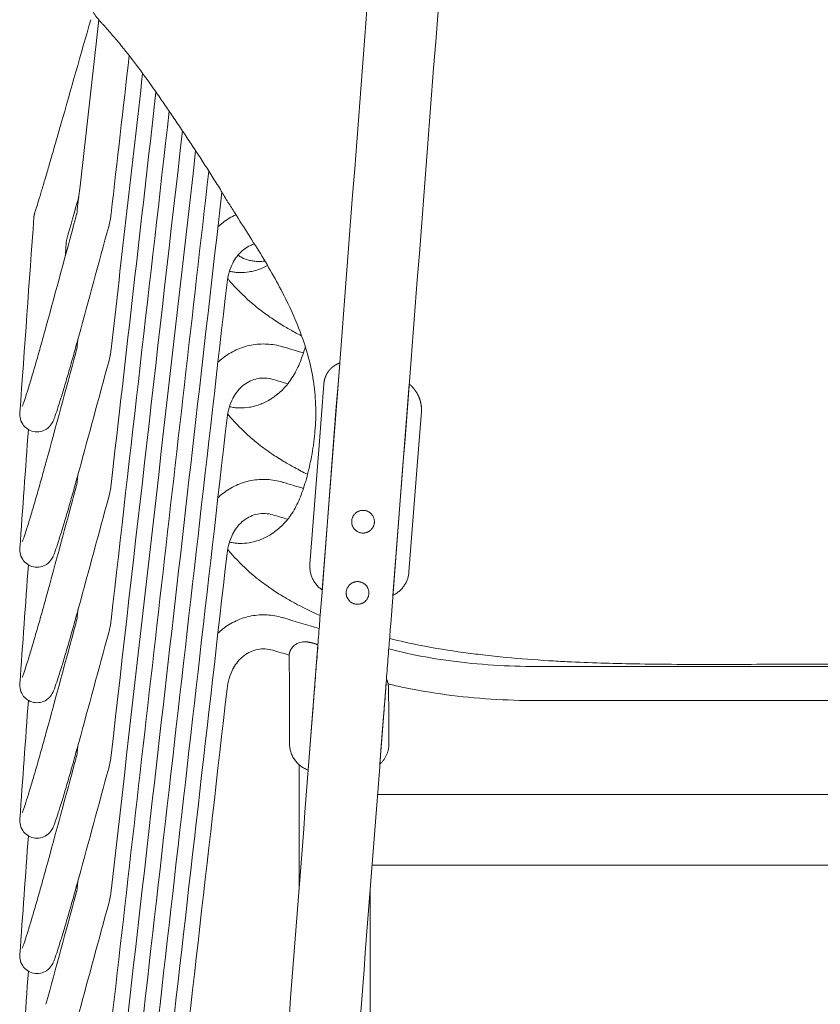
# Model space of a CAD drawing. Header units: centimetres. Extents: x -28 to 145, y -313 to 96.
# Tile 55 of 64: x -28 to 1, y 0 to 35. Entities that reach past the tile are written whole.
import ezdxf

# ---------------------------------------------------------------- set-up
doc = ezdxf.new("R2010")
doc.units = ezdxf.units.CM
doc.layers.add('Main lines', color=7, linetype='Continuous', lineweight=13, true_color=0x000000)
doc.layers.add('Predefinito', color=7, linetype='Continuous', true_color=0x000000)

# ---------------------------------------------------------------- blocks, each defined once
blk = doc.blocks.new('CB-298_Petal_Stacked_2D_Back')
at = {"layer": 'Main lines'}
for p, q in [((-16.994, 48.712), (-16.376, 56.706)), ((-16.508, 56.648), (-16.512, 56.645)), ((-16.935, 55.961), (-17.103, 53.798)), ((-13.926, 55.967), (-14.501, 48.52)), ((-13.613, 53.528), (-13.499, 54.998)), ((-17.103, 53.798), (-17.426, 49.614)), ((-13.936, 49.345), (-13.613, 53.528)), ((-17.143, 46.781), (-17.484, 42.357)), ((-14.729, 45.566), (-14.961, 42.565))]:
    blk.add_line(p, q, dxfattribs=at)
for points in [[(-18.142, 43.292), (-18.142, 45.295), (-18.161, 46.357), (-18.161, 46.357)], [(-14.642, 43.297), (-14.642, 44.244), (-14.642, 44.253), (-14.661, 45.306), (-14.661, 45.315)], [(15.043, 41.506), (11.814, 41.506), (0, 41.506), (-11.814, 41.506), (-15.043, 41.506)], [(15.236, 39.006), (11.814, 39.006), (0, 39.006), (-11.814, 39.006), (-15.236, 39.006)]]:
    blk.add_lwpolyline(points, dxfattribs=at)
for points in [[(-14.768, 77.543), (-15.536, 67.597), (-16.304, 57.651), (-17.071, 47.705)], [(-14.579, 47.513), (-13.811, 57.459), (-13.043, 67.404), (-12.275, 77.35)], [(-26.195, 65.129), (-25.846, 66.355), (-25.496, 67.581), (-25.146, 68.808)], [(-25.62, 62.104), (-25.365, 64.335), (-25.111, 66.567), (-24.856, 68.799)], [(-23.791, 67.542), (-24.004, 65.684), (-24.216, 63.826), (-24.428, 61.967)], [(-23.318, 66.915), (-23.688, 63.675), (-24.058, 60.435), (-24.428, 57.195)], [(-22.849, 66.257), (-23.375, 61.645), (-23.901, 57.033), (-24.428, 52.422)], [(-22.381, 65.58), (-23.063, 59.603), (-23.746, 53.626), (-24.428, 47.649)], [(-21.915, 64.89), (-22.753, 57.552), (-23.59, 50.214), (-24.428, 42.876)], [(-21.45, 64.189), (-22.443, 55.494), (-23.435, 46.798), (-24.428, 38.103)], [(-21.087, 63.629), (-21.086, 63.627), (-21.085, 63.624), (-21.085, 63.621)], [(-20.987, 63.474), (-22.134, 53.426), (-23.281, 43.378), (-24.428, 33.331)], [(-26.004, 61.027), (-25.859, 61.536), (-25.714, 62.044), (-25.569, 62.553)], [(-20.527, 62.732), (-21.827, 51.341), (-23.127, 39.949), (-24.428, 28.558)], [(-27.643, 54.952), (-27.478, 57.253), (-27.313, 59.553), (-27.148, 61.853)], [(-26.724, 57.971), (-26.373, 59.26), (-26.022, 60.549), (-25.671, 61.839)], [(-25.671, 61.839), (-25.647, 61.926), (-25.63, 62.014), (-25.62, 62.104)], [(-24.428, 61.967), (-24.445, 61.818), (-24.473, 61.669), (-24.513, 61.524)], [(-24.513, 61.524), (-24.864, 60.234), (-25.215, 58.945), (-25.566, 57.655)], [(-26.004, 61.027), (-26.017, 60.841), (-26.031, 60.655), (-26.044, 60.469)], [(-20.346, 59.545), (-21.706, 47.625), (-23.067, 35.705), (-24.428, 23.785)], [(-25.671, 57.066), (-25.647, 57.153), (-25.63, 57.241), (-25.62, 57.331)], [(-25.62, 57.331), (-25.612, 57.404), (-25.603, 57.478), (-25.595, 57.551)], [(-18.39, 57.281), (-18.144, 57.208), (-17.899, 57.135), (-17.653, 57.061)], [(-26.724, 53.198), (-26.373, 54.487), (-26.022, 55.777), (-25.671, 57.066)], [(-24.428, 57.195), (-24.445, 57.045), (-24.473, 56.896), (-24.513, 56.751)], [(-24.513, 56.751), (-24.864, 55.461), (-25.215, 54.172), (-25.566, 52.883)], [(-18.205, 55.974), (-18.38, 56.026), (-18.554, 56.078), (-18.729, 56.13)], [(-20.346, 54.772), (-21.706, 42.852), (-23.067, 30.932), (-24.428, 19.012)], [(-27.643, 50.179), (-27.543, 51.574), (-27.443, 52.968), (-27.343, 54.363)], [(-25.62, 52.558), (-25.612, 52.631), (-25.603, 52.705), (-25.595, 52.778)], [(-25.671, 52.293), (-25.647, 52.38), (-25.63, 52.469), (-25.62, 52.558)], [(-24.428, 52.422), (-24.445, 52.272), (-24.473, 52.124), (-24.513, 51.978)], [(-18.39, 52.508), (-18.144, 52.435), (-17.899, 52.362), (-17.653, 52.289)], [(-26.724, 48.425), (-26.373, 49.714), (-26.022, 51.004), (-25.671, 52.293)], [(-24.513, 51.978), (-24.864, 50.689), (-25.215, 49.399), (-25.566, 48.11)], [(-18.205, 51.201), (-18.38, 51.253), (-18.554, 51.305), (-18.729, 51.357)], [(-20.346, 49.999), (-21.706, 38.079), (-23.067, 26.159), (-24.428, 14.239)], [(-27.643, 45.407), (-27.543, 46.801), (-27.443, 48.195), (-27.343, 49.59)], [(-25.62, 47.785), (-25.612, 47.859), (-25.603, 47.932), (-25.595, 48.005)], [(-25.671, 47.52), (-25.647, 47.607), (-25.63, 47.696), (-25.62, 47.785)], [(-24.428, 47.649), (-24.445, 47.499), (-24.473, 47.351), (-24.513, 47.205)], [(-18.39, 47.735), (-17.96, 47.607), (-17.529, 47.479), (-17.099, 47.351)], [(-26.724, 43.652), (-26.373, 44.942), (-26.022, 46.231), (-25.671, 47.52)], [(-24.513, 47.205), (-24.864, 45.916), (-25.215, 44.626), (-25.566, 43.337)], [(-18.158, 46.414), (-18.348, 46.471), (-18.538, 46.527), (-18.729, 46.584)], [(-17.193, 46.127), (-17.193, 46.127), (-17.193, 46.127), (-17.193, 46.127)], [(-9.445, 46.012), (-6.296, 46.012), (-3.148, 46.012), (0, 46.012)], [(9.445, 46.012), (6.297, 46.012), (3.148, 46.012), (0, 46.012)], [(-20.346, 45.226), (-21.706, 33.306), (-23.067, 21.386), (-24.428, 9.467)], [(-27.643, 40.634), (-27.543, 42.028), (-27.443, 43.423), (-27.343, 44.817)], [(0, 44.812), (-3.148, 44.812), (-6.296, 44.812), (-9.445, 44.812)], [(0, 44.812), (3.148, 44.812), (6.297, 44.812), (9.445, 44.812)], [(-17.323, 44.453), (-18.303, 31.751), (-19.284, 19.049), (-20.265, 6.348)], [(-17.772, 6.155), (-16.791, 18.857), (-15.811, 31.558), (-14.83, 44.26)], [(-25.62, 43.012), (-25.612, 43.086), (-25.603, 43.159), (-25.595, 43.232)], [(-26.724, 38.879), (-26.373, 40.169), (-26.022, 41.458), (-25.671, 42.748)], [(-25.671, 42.748), (-25.647, 42.834), (-25.63, 42.923), (-25.62, 43.012)], [(-24.428, 42.876), (-24.445, 42.726), (-24.473, 42.578), (-24.513, 42.432)], [(-24.513, 42.432), (-24.864, 41.143), (-25.215, 39.853), (-25.566, 38.564)], [(-17.805, 42.548), (-17.805, 41.099), (-17.805, 39.651), (-17.805, 38.202)], [(-27.643, 35.861), (-27.543, 37.255), (-27.443, 38.65), (-27.343, 40.045)], [(-25.671, 37.975), (-25.647, 38.062), (-25.63, 38.15), (-25.62, 38.239)], [(-25.62, 38.239), (-25.612, 38.313), (-25.603, 38.386), (-25.595, 38.46)], [(-26.724, 34.107), (-26.373, 35.396), (-26.022, 36.685), (-25.671, 37.975)], [(-24.428, 38.103), (-24.445, 37.954), (-24.473, 37.805), (-24.513, 37.66)], [(-15.305, 2.5), (-15.305, 14.369), (-15.305, 26.237), (-15.305, 38.106)], [(-24.513, 37.66), (-24.864, 36.37), (-25.215, 35.081), (-25.566, 33.791)], [(-27.643, 31.088), (-27.543, 32.483), (-27.443, 33.877), (-27.343, 35.271)]]:
    blk.add_open_spline(points, degree=3, dxfattribs=at)
for points, knots in [([(-22.948, 66.398), (-23.137, 66.669), (-23.332, 66.937), (-23.727, 67.463), (-23.929, 67.722), (-24.191, 68.038), (-24.244, 68.1), (-24.349, 68.225), (-24.402, 68.287), (-24.507, 68.41), (-24.56, 68.471), (-24.641, 68.562), (-24.669, 68.592), (-24.724, 68.653), (-24.752, 68.682), (-24.835, 68.772), (-24.889, 68.832), (-24.962, 68.923), (-24.985, 68.954), (-25.017, 69.002), (-25.027, 69.017), (-25.046, 69.049), (-25.055, 69.066), (-25.08, 69.113), (-25.094, 69.145), (-25.115, 69.207), (-25.122, 69.238), (-25.13, 69.297), (-25.131, 69.325), (-25.126, 69.38), (-25.12, 69.406), (-25.103, 69.456), (-25.092, 69.479), (-25.075, 69.505), (-25.072, 69.509), (-25.07, 69.513)], [-81.503771, -81.503771, -81.503771, -81.503771, -71.3158, -71.3158, -61.127828, -61.127828, -58.580835, -58.580835, -56.033843, -56.033843, -53.48685, -53.48685, -52.213353, -52.213353, -50.939857, -50.939857, -48.392864, -48.392864, -47.119368, -47.119368, -46.482619, -46.482619, -45.845871, -45.845871, -44.572375, -44.572375, -43.298878, -43.298878, -42.025382, -42.025382, -40.751885, -40.751885, -39.478389, -39.478389, -39.221961, -39.221961, -39.221961, -39.221961]), ([(-20.546, 62.764), (-20.639, 62.919), (-20.734, 63.073), (-20.927, 63.38), (-21.025, 63.533), (-21.222, 63.839), (-21.321, 63.991), (-21.52, 64.295), (-21.62, 64.447), (-21.821, 64.75), (-21.922, 64.901), (-22.124, 65.202), (-22.226, 65.353), (-22.38, 65.578), (-22.431, 65.653), (-22.534, 65.802), (-22.585, 65.877), (-22.74, 66.101), (-22.843, 66.25), (-22.948, 66.398)], [-44.040833, -44.040833, -44.040833, -44.040833, -38.535729, -38.535729, -33.030625, -33.030625, -27.525521, -27.525521, -22.020417, -22.020417, -16.515312, -16.515312, -11.010208, -11.010208, -8.257656, -8.257656, -5.505104, -5.505104, 0, 0, 0, 0]), ([(-27.114, 62.011), (-27.111, 62.02), (-27.098, 62.06), (-27.079, 62.118), (-27.06, 62.178), (-27.036, 62.258), (-27.006, 62.354), (-26.977, 62.45), (-26.943, 62.563), (-26.905, 62.691), (-26.868, 62.815), (-26.827, 62.953), (-26.783, 63.101), (-26.74, 63.249), (-26.693, 63.406), (-26.645, 63.57), (-26.596, 63.738), (-26.545, 63.913), (-26.494, 64.09), (-26.443, 64.266), (-26.391, 64.445), (-26.34, 64.622), (-26.291, 64.795), (-26.242, 64.965), (-26.195, 65.129)], [0, 0, 0, 0, 0.550501, 0.550501, 0.550501, 1.105564, 1.105564, 1.105564, 1.661507, 1.661507, 1.661507, 2.204323, 2.204323, 2.204323, 2.747306, 2.747306, 2.747306, 3.30389, 3.30389, 3.30389, 3.860508, 3.860508, 3.860508, 4.403625, 4.403625, 4.403625, 4.403625]), ([(-18.776, 50.684), (-18.736, 50.71), (-18.696, 50.738), (-18.594, 50.813), (-18.533, 50.863), (-18.413, 50.971), (-18.353, 51.03), (-18.267, 51.125), (-18.239, 51.158), (-18.185, 51.226), (-18.158, 51.261), (-18.029, 51.443), (-17.936, 51.605), (-17.768, 51.964), (-17.693, 52.161), (-17.556, 52.589), (-17.496, 52.815), (-17.389, 53.29), (-17.342, 53.54), (-17.295, 53.867), (-17.286, 53.933), (-17.27, 54.067), (-17.263, 54.135), (-17.243, 54.339), (-17.233, 54.477), (-17.214, 54.894), (-17.215, 55.177), (-17.245, 55.607), (-17.259, 55.752), (-17.287, 55.97), (-17.298, 56.043), (-17.321, 56.19), (-17.334, 56.263), (-17.404, 56.63), (-17.477, 56.919), (-17.651, 57.49), (-17.753, 57.772), (-17.977, 58.33), (-18.101, 58.605), (-18.366, 59.15), (-18.507, 59.418), (-18.948, 60.211), (-19.266, 60.725), (-19.749, 61.49), (-19.911, 61.744), (-20.152, 62.125), (-20.232, 62.252), (-20.391, 62.507), (-20.469, 62.635), (-20.546, 62.764)], [-153.123152, -153.123152, -153.123152, -153.123152, -150.144026, -150.144026, -145.594207, -145.594207, -141.044388, -141.044388, -138.769479, -138.769479, -136.494569, -136.494569, -127.394931, -127.394931, -118.295293, -118.295293, -109.195655, -109.195655, -100.096017, -100.096017, -97.821108, -97.821108, -95.546198, -95.546198, -90.996379, -90.996379, -81.896741, -81.896741, -77.346923, -77.346923, -75.072013, -75.072013, -72.797104, -72.797104, -63.697466, -63.697466, -54.597828, -54.597828, -45.49819, -45.49819, -36.398552, -36.398552, -18.199276, -18.199276, -9.099638, -9.099638, -4.549819, -4.549819, 0, 0, 0, 0]), ([(-20.667, 61.505), (-20.611, 61.557), (-20.554, 61.606), (-20.495, 61.652), (-20.351, 61.765), (-20.196, 61.86), (-20.032, 61.936)], [2.1850161, 2.1850161, 2.1850161, 2.1850161, 2.4359364, 2.4359364, 2.4359364, 3.0428645, 3.0428645, 3.0428645, 3.0428645]), ([(-19.38, 60.904), (-19.429, 60.89), (-19.476, 60.871), (-19.523, 60.85), (-19.603, 60.813), (-19.681, 60.765), (-19.755, 60.708), (-19.829, 60.65), (-19.899, 60.581), (-19.963, 60.503), (-20.018, 60.436), (-20.068, 60.363), (-20.114, 60.282), (-20.119, 60.274), (-20.123, 60.265), (-20.133, 60.248), (-20.137, 60.24), (-20.141, 60.232), (-20.194, 60.131), (-20.238, 60.022), (-20.273, 59.905), (-20.307, 59.791), (-20.331, 59.669), (-20.346, 59.545)], [0.944878, 0.944878, 0.944878, 0.944878, 1.167976, 1.167976, 1.167976, 1.552996, 1.552996, 1.552996, 1.939638, 1.939638, 1.939638, 2.267991, 2.267991, 2.267991, 2.303049, 2.303049, 2.336159, 2.336159, 2.336159, 2.735604, 2.735604, 2.735604, 3.129442, 3.129442, 3.129442, 3.129442]), ([(-19.956, 60.512), (-19.953, 60.51), (-19.951, 60.509), (-19.911, 60.478), (-19.871, 60.452), (-19.744, 60.383), (-19.651, 60.349), (-19.503, 60.314), (-19.452, 60.305), (-19.349, 60.292), (-19.296, 60.288), (-19.167, 60.286), (-19.09, 60.29), (-19.011, 60.3)], [-200.331084, -200.331084, -200.331084, -200.331084, -200.066632, -200.066632, -195.620707, -195.620707, -186.728857, -186.728857, -182.282932, -182.282932, -177.837007, -177.837007, -171.601545, -171.601545, -171.601545, -171.601545]), ([(-20.26, 59.945), (-20.243, 59.94), (-20.226, 59.936), (-20.16, 59.922), (-20.109, 59.913), (-20.006, 59.901), (-19.953, 59.897), (-19.791, 59.893), (-19.678, 59.901), (-19.503, 59.93), (-19.444, 59.943), (-19.325, 59.974), (-19.265, 59.993), (-19.11, 60.05), (-19.014, 60.092), (-18.919, 60.144)], [-192.71716, -192.71716, -192.71716, -192.71716, -191.092397, -191.092397, -186.542578, -186.542578, -181.992759, -181.992759, -172.893121, -172.893121, -168.343302, -168.343302, -163.793483, -163.793483, -156.657077, -156.657077, -156.657077, -156.657077]), ([(-17.717, 57.663), (-17.801, 57.706), (-17.885, 57.75), (-17.969, 57.796), (-18.098, 57.866), (-18.222, 57.937), (-18.346, 58.012), (-18.493, 58.101), (-18.632, 58.19), (-18.932, 58.393), (-19.076, 58.498), (-19.233, 58.622), (-19.261, 58.644), (-19.292, 58.669), (-19.365, 58.728), (-19.402, 58.759), (-19.439, 58.791), (-19.701, 59.014), (-19.937, 59.247), (-20.164, 59.499), (-20.191, 59.53), (-20.222, 59.564), (-20.255, 59.602), (-20.278, 59.63), (-20.302, 59.657), (-20.325, 59.684)], [18.737792, 18.737792, 18.737792, 18.737792, 19.063621, 19.063621, 19.063621, 19.56977, 19.56977, 19.56977, 20.173599, 20.173599, 20.858918, 20.858918, 20.858918, 21.006557, 21.006557, 21.168437, 21.168437, 21.168437, 22.348137, 22.348137, 22.348137, 22.510699, 22.510699, 22.510699, 22.642234, 22.642234, 22.642234, 22.642234]), ([(-27.557, 55.179), (-27.553, 55.189), (-27.547, 55.204), (-27.54, 55.222), (-27.521, 55.274), (-27.492, 55.359), (-27.458, 55.461), (-27.425, 55.562), (-27.386, 55.683), (-27.344, 55.821), (-27.301, 55.958), (-27.255, 56.112), (-27.205, 56.278), (-27.155, 56.448), (-27.101, 56.631), (-27.047, 56.821), (-26.992, 57.01), (-26.936, 57.206), (-26.881, 57.403), (-26.828, 57.593), (-26.775, 57.784), (-26.724, 57.971)], [2.176754, 2.176754, 2.176754, 2.176754, 2.401503, 2.401503, 2.401503, 3.010612, 3.010612, 3.010612, 3.604042, 3.604042, 3.604042, 4.1987, 4.1987, 4.1987, 4.81218, 4.81218, 4.81218, 5.425946, 5.425946, 5.425946, 6.021556, 6.021556, 6.021556, 6.021556]), ([(-25.566, 57.655), (-25.618, 57.466), (-25.672, 57.272), (-25.726, 57.079), (-25.782, 56.88), (-25.838, 56.681), (-25.893, 56.488), (-25.949, 56.296), (-26.003, 56.11), (-26.055, 55.936), (-26.106, 55.766), (-26.153, 55.608), (-26.198, 55.466), (-26.242, 55.323), (-26.282, 55.196), (-26.318, 55.086), (-26.356, 54.971), (-26.387, 54.881), (-26.416, 54.803), (-26.431, 54.762), (-26.443, 54.733), (-26.473, 54.662), (-26.492, 54.619), (-26.529, 54.562), (-26.566, 54.504), (-26.624, 54.436), (-26.708, 54.381), (-26.771, 54.339), (-26.842, 54.309), (-26.998, 54.277), (-27.081, 54.277), (-27.162, 54.294), (-27.32, 54.326), (-27.457, 54.421), (-27.544, 54.553)], [0, 0, 0, 0, 0.604213, 0.604213, 0.604213, 1.226874, 1.226874, 1.226874, 1.849845, 1.849845, 1.849845, 2.45502, 2.45502, 2.45502, 3.061519, 3.061519, 3.061519, 3.689776, 3.689776, 3.689776, 4.035483, 4.035483, 4.351926, 4.351926, 4.351926, 4.661214, 4.661214, 4.661214, 4.895775, 4.895775, 5.146082, 5.146082, 5.146082, 5.637819, 5.637819, 5.637819, 5.637819]), ([(-20.667, 56.732), (-20.611, 56.784), (-20.554, 56.833), (-20.495, 56.88), (-20.349, 56.994), (-20.192, 57.09), (-20.026, 57.167), (-19.856, 57.245), (-19.677, 57.303), (-19.494, 57.338), (-19.31, 57.372), (-19.123, 57.385), (-18.936, 57.375), (-18.752, 57.365), (-18.57, 57.333), (-18.391, 57.281)], [2.184908, 2.184908, 2.184908, 2.184908, 2.435936, 2.435936, 2.435936, 3.051229, 3.051229, 3.051229, 3.681547, 3.681547, 3.681547, 4.31136, 4.31136, 4.31136, 4.927112, 4.927112, 4.927112, 4.927112]), ([(-18.776, 55.457), (-18.736, 55.483), (-18.696, 55.511), (-18.594, 55.586), (-18.533, 55.636), (-18.413, 55.744), (-18.353, 55.803), (-18.267, 55.898), (-18.239, 55.931), (-18.185, 55.999), (-18.158, 56.034), (-18.029, 56.215), (-17.936, 56.378), (-17.768, 56.737), (-17.693, 56.934), (-17.612, 57.19), (-17.599, 57.232), (-17.586, 57.274)], [-153.123152, -153.123152, -153.123152, -153.123152, -150.144026, -150.144026, -145.594207, -145.594207, -141.044388, -141.044388, -138.769479, -138.769479, -136.494569, -136.494569, -127.394931, -127.394931, -118.295293, -118.295293, -116.524178, -116.524178, -116.524178, -116.524178]), ([(-18.729, 56.13), (-18.82, 56.156), (-18.911, 56.172), (-19.001, 56.176), (-19.092, 56.181), (-19.182, 56.175), (-19.269, 56.159), (-19.356, 56.142), (-19.441, 56.115), (-19.523, 56.077), (-19.603, 56.04), (-19.681, 55.993), (-19.755, 55.935), (-19.829, 55.877), (-19.899, 55.809), (-19.963, 55.73), (-20.018, 55.663), (-20.068, 55.59), (-20.114, 55.51), (-20.119, 55.501), (-20.123, 55.492), (-20.133, 55.475), (-20.137, 55.467), (-20.141, 55.459), (-20.194, 55.358), (-20.238, 55.249), (-20.273, 55.132), (-20.307, 55.018), (-20.331, 54.897), (-20.346, 54.772)], [0, 0, 0, 0, 0.383722, 0.383722, 0.383722, 0.775919, 0.775919, 0.775919, 1.167976, 1.167976, 1.167976, 1.552996, 1.552996, 1.552996, 1.939638, 1.939638, 1.939638, 2.267991, 2.267991, 2.267991, 2.303049, 2.303049, 2.336159, 2.336159, 2.336159, 2.735604, 2.735604, 2.735604, 3.129442, 3.129442, 3.129442, 3.129442]), ([(-20.26, 55.172), (-20.243, 55.168), (-20.226, 55.163), (-20.16, 55.149), (-20.109, 55.14), (-20.006, 55.128), (-19.953, 55.124), (-19.791, 55.121), (-19.678, 55.128), (-19.503, 55.157), (-19.444, 55.17), (-19.325, 55.201), (-19.265, 55.22), (-19.084, 55.286), (-18.962, 55.343), (-18.818, 55.43), (-18.797, 55.443), (-18.776, 55.457)], [-192.717416, -192.717416, -192.717416, -192.717416, -191.092397, -191.092397, -186.542578, -186.542578, -181.992759, -181.992759, -172.893121, -172.893121, -168.343302, -168.343302, -163.793483, -163.793483, -154.693845, -154.693845, -153.123152, -153.123152, -153.123152, -153.123152]), ([(-27.544, 54.553), (-27.594, 54.629), (-27.625, 54.718), (-27.648, 54.868), (-27.645, 54.914), (-27.643, 54.952)], [0, 0, 0, 0, 0.2782318, 0.2782318, 0.5448901, 0.5448901, 0.5448901, 0.5448901]), ([(-17.507, 52.786), (-17.663, 52.861), (-17.816, 52.94), (-17.969, 53.023), (-18.098, 53.093), (-18.222, 53.164), (-18.346, 53.239), (-18.493, 53.328), (-18.632, 53.417), (-18.932, 53.621), (-19.076, 53.725), (-19.233, 53.849), (-19.261, 53.871), (-19.292, 53.896), (-19.365, 53.955), (-19.402, 53.987), (-19.439, 54.018), (-19.701, 54.241), (-19.937, 54.474), (-20.164, 54.726), (-20.191, 54.757), (-20.222, 54.791), (-20.255, 54.829), (-20.278, 54.857), (-20.302, 54.884), (-20.325, 54.912)], [18.469157, 18.469157, 18.469157, 18.469157, 19.063621, 19.063621, 19.063621, 19.56977, 19.56977, 19.56977, 20.173599, 20.173599, 20.858918, 20.858918, 20.858918, 21.006557, 21.006557, 21.168437, 21.168437, 21.168437, 22.348137, 22.348137, 22.348137, 22.510699, 22.510699, 22.510699, 22.642181, 22.642181, 22.642181, 22.642181]), ([(-27.557, 50.406), (-27.553, 50.416), (-27.547, 50.431), (-27.54, 50.45), (-27.521, 50.502), (-27.492, 50.586), (-27.458, 50.688), (-27.425, 50.789), (-27.386, 50.911), (-27.344, 51.048), (-27.301, 51.186), (-27.255, 51.34), (-27.205, 51.505), (-27.155, 51.676), (-27.101, 51.859), (-27.047, 52.048), (-26.992, 52.237), (-26.936, 52.433), (-26.881, 52.63), (-26.828, 52.82), (-26.775, 53.012), (-26.724, 53.198)], [2.176754, 2.176754, 2.176754, 2.176754, 2.401503, 2.401503, 2.401503, 3.010612, 3.010612, 3.010612, 3.604042, 3.604042, 3.604042, 4.1987, 4.1987, 4.1987, 4.81218, 4.81218, 4.81218, 5.425946, 5.425946, 5.425946, 6.021556, 6.021556, 6.021556, 6.021556]), ([(-25.566, 52.883), (-25.618, 52.694), (-25.672, 52.5), (-25.726, 52.306), (-25.782, 52.107), (-25.838, 51.908), (-25.893, 51.716), (-25.949, 51.523), (-26.003, 51.337), (-26.055, 51.163), (-26.106, 50.993), (-26.153, 50.836), (-26.198, 50.693), (-26.242, 50.55), (-26.282, 50.423), (-26.318, 50.313), (-26.356, 50.199), (-26.387, 50.108), (-26.416, 50.031), (-26.431, 49.989), (-26.443, 49.96), (-26.473, 49.89), (-26.492, 49.846), (-26.529, 49.789), (-26.566, 49.731), (-26.624, 49.663), (-26.708, 49.608), (-26.771, 49.567), (-26.842, 49.537), (-26.998, 49.504), (-27.081, 49.504), (-27.162, 49.521), (-27.32, 49.553), (-27.457, 49.648), (-27.544, 49.78)], [0, 0, 0, 0, 0.604213, 0.604213, 0.604213, 1.226874, 1.226874, 1.226874, 1.849845, 1.849845, 1.849845, 2.45502, 2.45502, 2.45502, 3.061519, 3.061519, 3.061519, 3.689776, 3.689776, 3.689776, 4.035483, 4.035483, 4.351926, 4.351926, 4.351926, 4.661214, 4.661214, 4.661214, 4.895775, 4.895775, 5.146082, 5.146082, 5.146082, 5.637819, 5.637819, 5.637819, 5.637819]), ([(-20.667, 51.959), (-20.611, 52.011), (-20.554, 52.06), (-20.495, 52.107), (-20.349, 52.221), (-20.192, 52.317), (-20.026, 52.394), (-19.856, 52.472), (-19.677, 52.53), (-19.494, 52.565), (-19.31, 52.6), (-19.123, 52.612), (-18.936, 52.602), (-18.752, 52.592), (-18.57, 52.56), (-18.391, 52.508)], [2.184801, 2.184801, 2.184801, 2.184801, 2.435936, 2.435936, 2.435936, 3.051229, 3.051229, 3.051229, 3.681547, 3.681547, 3.681547, 4.31136, 4.31136, 4.31136, 4.927112, 4.927112, 4.927112, 4.927112]), ([(-18.729, 51.357), (-18.82, 51.383), (-18.911, 51.399), (-19.001, 51.404), (-19.092, 51.409), (-19.182, 51.403), (-19.269, 51.386), (-19.356, 51.369), (-19.441, 51.342), (-19.523, 51.304), (-19.603, 51.267), (-19.681, 51.22), (-19.755, 51.162), (-19.829, 51.104), (-19.899, 51.036), (-19.963, 50.957), (-20.018, 50.891), (-20.068, 50.817), (-20.114, 50.737), (-20.119, 50.728), (-20.123, 50.72), (-20.133, 50.703), (-20.137, 50.694), (-20.141, 50.686), (-20.194, 50.585), (-20.238, 50.476), (-20.273, 50.36), (-20.307, 50.245), (-20.331, 50.124), (-20.346, 49.999)], [0, 0, 0, 0, 0.383722, 0.383722, 0.383722, 0.775919, 0.775919, 0.775919, 1.167976, 1.167976, 1.167976, 1.552996, 1.552996, 1.552996, 1.939638, 1.939638, 1.939638, 2.267991, 2.267991, 2.267991, 2.303049, 2.303049, 2.336159, 2.336159, 2.336159, 2.735604, 2.735604, 2.735604, 3.129442, 3.129442, 3.129442, 3.129442]), ([(-20.26, 50.399), (-20.243, 50.395), (-20.226, 50.391), (-20.16, 50.376), (-20.109, 50.367), (-20.006, 50.355), (-19.953, 50.351), (-19.791, 50.348), (-19.678, 50.356), (-19.503, 50.385), (-19.444, 50.397), (-19.325, 50.429), (-19.265, 50.447), (-19.084, 50.513), (-18.962, 50.571), (-18.818, 50.657), (-18.797, 50.67), (-18.776, 50.684)], [-192.713282, -192.713282, -192.713282, -192.713282, -191.092397, -191.092397, -186.542578, -186.542578, -181.992759, -181.992759, -172.893121, -172.893121, -168.343302, -168.343302, -163.793483, -163.793483, -154.693845, -154.693845, -153.123152, -153.123152, -153.123152, -153.123152]), ([(-27.544, 49.78), (-27.594, 49.857), (-27.625, 49.945), (-27.648, 50.096), (-27.645, 50.141), (-27.643, 50.179)], [0, 0, 0, 0, 0.2782318, 0.2782318, 0.5448901, 0.5448901, 0.5448901, 0.5448901]), ([(-17.063, 47.81), (-17.378, 47.946), (-17.674, 48.09), (-17.969, 48.25), (-18.098, 48.32), (-18.222, 48.392), (-18.346, 48.466), (-18.493, 48.555), (-18.632, 48.644), (-18.932, 48.848), (-19.076, 48.952), (-19.233, 49.076), (-19.261, 49.098), (-19.292, 49.123), (-19.365, 49.182), (-19.402, 49.214), (-19.439, 49.245), (-19.701, 49.468), (-19.937, 49.701), (-20.164, 49.953), (-20.191, 49.984), (-20.222, 50.019), (-20.255, 50.057), (-20.278, 50.084), (-20.302, 50.111), (-20.325, 50.139)], [17.917678, 17.917678, 17.917678, 17.917678, 19.063621, 19.063621, 19.063621, 19.56977, 19.56977, 19.56977, 20.173599, 20.173599, 20.858918, 20.858918, 20.858918, 21.006557, 21.006557, 21.168437, 21.168437, 21.168437, 22.348137, 22.348137, 22.348137, 22.510699, 22.510699, 22.510699, 22.642101, 22.642101, 22.642101, 22.642101]), ([(-27.557, 45.634), (-27.553, 45.643), (-27.547, 45.658), (-27.54, 45.677), (-27.521, 45.729), (-27.492, 45.813), (-27.458, 45.915), (-27.425, 46.016), (-27.386, 46.138), (-27.344, 46.275), (-27.301, 46.413), (-27.255, 46.567), (-27.205, 46.732), (-27.155, 46.903), (-27.101, 47.086), (-27.047, 47.275), (-26.992, 47.464), (-26.936, 47.66), (-26.881, 47.857), (-26.828, 48.048), (-26.775, 48.239), (-26.724, 48.425)], [2.176754, 2.176754, 2.176754, 2.176754, 2.401503, 2.401503, 2.401503, 3.010612, 3.010612, 3.010612, 3.604042, 3.604042, 3.604042, 4.1987, 4.1987, 4.1987, 4.81218, 4.81218, 4.81218, 5.425946, 5.425946, 5.425946, 6.021556, 6.021556, 6.021556, 6.021556]), ([(-25.566, 48.11), (-25.618, 47.921), (-25.672, 47.727), (-25.726, 47.533), (-25.782, 47.334), (-25.838, 47.135), (-25.893, 46.943), (-25.949, 46.75), (-26.003, 46.564), (-26.055, 46.39), (-26.106, 46.221), (-26.153, 46.063), (-26.198, 45.92), (-26.242, 45.777), (-26.282, 45.65), (-26.318, 45.541), (-26.356, 45.426), (-26.387, 45.335), (-26.416, 45.258), (-26.431, 45.216), (-26.443, 45.187), (-26.473, 45.117), (-26.492, 45.073), (-26.529, 45.016), (-26.566, 44.959), (-26.624, 44.89), (-26.708, 44.835), (-26.771, 44.794), (-26.842, 44.764), (-26.998, 44.731), (-27.081, 44.731), (-27.162, 44.748), (-27.32, 44.781), (-27.457, 44.875), (-27.544, 45.007)], [0, 0, 0, 0, 0.604213, 0.604213, 0.604213, 1.226874, 1.226874, 1.226874, 1.849845, 1.849845, 1.849845, 2.45502, 2.45502, 2.45502, 3.061519, 3.061519, 3.061519, 3.689776, 3.689776, 3.689776, 4.035483, 4.035483, 4.351926, 4.351926, 4.351926, 4.661214, 4.661214, 4.661214, 4.895775, 4.895775, 5.146082, 5.146082, 5.146082, 5.637819, 5.637819, 5.637819, 5.637819]), ([(-20.667, 47.186), (-20.611, 47.238), (-20.554, 47.287), (-20.495, 47.334), (-20.349, 47.448), (-20.192, 47.545), (-20.026, 47.621), (-19.856, 47.7), (-19.677, 47.757), (-19.494, 47.792), (-19.31, 47.827), (-19.123, 47.839), (-18.936, 47.829), (-18.752, 47.819), (-18.57, 47.788), (-18.391, 47.736)], [2.184693, 2.184693, 2.184693, 2.184693, 2.435936, 2.435936, 2.435936, 3.051229, 3.051229, 3.051229, 3.681547, 3.681547, 3.681547, 4.31136, 4.31136, 4.31136, 4.927112, 4.927112, 4.927112, 4.927112]), ([(-17.071, 47.705), (-17.09, 47.466), (-17.109, 47.215), (-17.129, 46.957), (-17.149, 46.695), (-17.17, 46.425), (-17.192, 46.148), (-17.213, 45.872), (-17.235, 45.59), (-17.257, 45.305), (-17.279, 45.023), (-17.301, 44.738), (-17.323, 44.453)], [1668.625135, 1668.625135, 1668.625135, 1668.625135, 1677.21043, 1677.21043, 1677.21043, 1685.885444, 1685.885444, 1685.885444, 1694.560501, 1694.560501, 1694.560501, 1703.145793, 1703.145793, 1703.145793, 1703.145793]), ([(-14.83, 44.26), (-14.808, 44.545), (-14.786, 44.83), (-14.764, 45.112), (-14.742, 45.398), (-14.72, 45.68), (-14.699, 45.956), (-14.678, 46.232), (-14.657, 46.503), (-14.637, 46.764), (-14.617, 47.023), (-14.597, 47.273), (-14.579, 47.513)], [2747.932318, 2747.932318, 2747.932318, 2747.932318, 2756.517609, 2756.517609, 2756.517609, 2765.192666, 2765.192666, 2765.192666, 2773.867679, 2773.867679, 2773.867679, 2782.452974, 2782.452974, 2782.452974, 2782.452974]), ([(-17.915, 46.798), (-17.87, 46.826), (-17.791, 46.86), (-17.709, 46.875), (-17.676, 46.879)], [143.651577, 143.651577, 143.651577, 143.651577, 145.27282, 146.379048, 146.379048, 146.379048, 146.379048]), ([(0, 46.09), (-0.502, 46.09), (-0.999, 46.089), (-1.498, 46.089), (-1.999, 46.088), (-2.494, 46.087), (-2.996, 46.085), (-3.445, 46.085), (-3.85, 46.085), (-4.3, 46.087), (-4.372, 46.087), (-4.438, 46.088), (-4.498, 46.088), (-5.028, 46.092), (-5.469, 46.096), (-6, 46.105), (-6.381, 46.112), (-6.799, 46.122), (-7.567, 46.146), (-7.97, 46.162), (-8.36, 46.182), (-8.577, 46.192), (-8.791, 46.204), (-9.007, 46.217), (-9.508, 46.248), (-10.014, 46.286), (-10.51, 46.333), (-10.792, 46.36), (-11.068, 46.389), (-11.347, 46.421), (-11.57, 46.447), (-11.79, 46.475), (-12.011, 46.506), (-12.517, 46.575), (-13.018, 46.657), (-13.509, 46.753), (-13.886, 46.827), (-14.253, 46.907), (-14.619, 46.998)], [0.239498, 0.239498, 0.239498, 0.239498, 1.74237, 1.74237, 1.74237, 3.243181, 3.243181, 3.243181, 4.549072, 4.549072, 4.549072, 4.747955, 4.747955, 4.747955, 6.2513, 6.2513, 6.2513, 7.41139, 7.41139, 8.613759, 8.613759, 8.613759, 9.262615, 9.262615, 9.262615, 10.782918, 10.782918, 10.782918, 11.638927, 11.638927, 11.638927, 12.32281, 12.32281, 12.32281, 13.895277, 13.895277, 13.895277, 15.093576, 15.093576, 15.093576, 15.093576]), ([(0, 46.09), (0.503, 46.09), (0.999, 46.089), (1.498, 46.089), (1.999, 46.088), (2.494, 46.087), (2.996, 46.085), (3.445, 46.085), (3.85, 46.085), (4.3, 46.087), (4.372, 46.087), (4.438, 46.088), (4.498, 46.088), (5.028, 46.092), (5.47, 46.096), (6, 46.105), (6.381, 46.112), (6.799, 46.122), (7.567, 46.146), (7.97, 46.162), (8.361, 46.182), (8.577, 46.192), (8.791, 46.204), (9.007, 46.217), (9.508, 46.248), (10.014, 46.286), (10.51, 46.333), (10.792, 46.36), (11.068, 46.389), (11.348, 46.421), (11.57, 46.447), (11.79, 46.475), (12.011, 46.506), (12.517, 46.575), (13.019, 46.657), (13.51, 46.753), (13.886, 46.827), (14.253, 46.907), (14.619, 46.998)], [0.239498, 0.239498, 0.239498, 0.239498, 1.74237, 1.74237, 1.74237, 3.243181, 3.243181, 3.243181, 4.549072, 4.549072, 4.549072, 4.747955, 4.747955, 4.747955, 6.2513, 6.2513, 6.2513, 7.41139, 7.41139, 8.613759, 8.613759, 8.613759, 9.262615, 9.262615, 9.262615, 10.782918, 10.782918, 10.782918, 11.638927, 11.638927, 11.638927, 12.32281, 12.32281, 12.32281, 13.895277, 13.895277, 13.895277, 15.093318, 15.093318, 15.093318, 15.093318]), ([(-18.729, 46.584), (-18.82, 46.611), (-18.911, 46.626), (-19.001, 46.631), (-19.092, 46.636), (-19.182, 46.63), (-19.269, 46.613), (-19.356, 46.597), (-19.441, 46.569), (-19.523, 46.532), (-19.603, 46.495), (-19.681, 46.447), (-19.755, 46.389), (-19.829, 46.331), (-19.899, 46.263), (-19.963, 46.184), (-20.018, 46.118), (-20.068, 46.044), (-20.114, 45.964), (-20.119, 45.955), (-20.123, 45.947), (-20.133, 45.93), (-20.137, 45.922), (-20.141, 45.913), (-20.194, 45.813), (-20.238, 45.703), (-20.273, 45.587), (-20.307, 45.472), (-20.331, 45.351), (-20.346, 45.226)], [0, 0, 0, 0, 0.383722, 0.383722, 0.383722, 0.775919, 0.775919, 0.775919, 1.167976, 1.167976, 1.167976, 1.552996, 1.552996, 1.552996, 1.939638, 1.939638, 1.939638, 2.267991, 2.267991, 2.267991, 2.303049, 2.303049, 2.336159, 2.336159, 2.336159, 2.735604, 2.735604, 2.735604, 3.129442, 3.129442, 3.129442, 3.129442]), ([(-14.647, 46.63), (-14.396, 46.565), (-14.138, 46.504), (-13.873, 46.449), (-13.419, 46.353), (-12.945, 46.273), (-12.457, 46.208), (-11.97, 46.143), (-11.469, 46.094), (-10.962, 46.061), (-10.46, 46.029), (-9.952, 46.012), (-9.445, 46.012)], [0.620919, 0.620919, 0.620919, 0.620919, 1.520173, 1.520173, 1.520173, 3.062013, 3.062013, 3.062013, 4.605508, 4.605508, 4.605508, 6.130672, 6.130672, 6.130672, 6.130672]), ([(-27.544, 45.007), (-27.594, 45.084), (-27.625, 45.172), (-27.648, 45.323), (-27.645, 45.369), (-27.643, 45.407)], [0, 0, 0, 0, 0.2782318, 0.2782318, 0.5448901, 0.5448901, 0.5448901, 0.5448901]), ([(-9.445, 44.812), (-9.978, 44.812), (-10.512, 44.829), (-11.039, 44.863), (-11.573, 44.898), (-12.101, 44.95), (-12.616, 45.018), (-13.132, 45.087), (-13.635, 45.173), (-14.119, 45.274), (-14.305, 45.313), (-14.489, 45.355), (-14.669, 45.398)], [0, 0, 0, 0, 1.602192, 1.602192, 1.602192, 3.225298, 3.225298, 3.225298, 4.850156, 4.850156, 4.850156, 5.47507, 5.47507, 5.47507, 5.47507]), ([(-27.557, 40.861), (-27.553, 40.87), (-27.547, 40.886), (-27.54, 40.904), (-27.521, 40.956), (-27.492, 41.04), (-27.458, 41.142), (-27.425, 41.243), (-27.386, 41.365), (-27.344, 41.502), (-27.301, 41.64), (-27.255, 41.794), (-27.205, 41.959), (-27.155, 42.13), (-27.101, 42.313), (-27.047, 42.502), (-26.992, 42.692), (-26.936, 42.888), (-26.881, 43.084), (-26.828, 43.275), (-26.775, 43.466), (-26.724, 43.652)], [2.176754, 2.176754, 2.176754, 2.176754, 2.401503, 2.401503, 2.401503, 3.010612, 3.010612, 3.010612, 3.604042, 3.604042, 3.604042, 4.1987, 4.1987, 4.1987, 4.81218, 4.81218, 4.81218, 5.425946, 5.425946, 5.425946, 6.021556, 6.021556, 6.021556, 6.021556]), ([(-25.566, 43.337), (-25.618, 43.148), (-25.672, 42.954), (-25.726, 42.76), (-25.782, 42.561), (-25.838, 42.362), (-25.893, 42.17), (-25.949, 41.977), (-26.003, 41.791), (-26.055, 41.617), (-26.106, 41.448), (-26.153, 41.29), (-26.198, 41.147), (-26.242, 41.004), (-26.282, 40.877), (-26.318, 40.768), (-26.356, 40.653), (-26.387, 40.562), (-26.416, 40.485), (-26.431, 40.444), (-26.443, 40.414), (-26.473, 40.344), (-26.492, 40.3), (-26.529, 40.244), (-26.566, 40.186), (-26.624, 40.117), (-26.708, 40.062), (-26.771, 40.021), (-26.842, 39.991), (-26.998, 39.959), (-27.081, 39.958), (-27.162, 39.975), (-27.32, 40.008), (-27.457, 40.102), (-27.544, 40.235)], [0, 0, 0, 0, 0.604213, 0.604213, 0.604213, 1.226874, 1.226874, 1.226874, 1.849845, 1.849845, 1.849845, 2.45502, 2.45502, 2.45502, 3.061519, 3.061519, 3.061519, 3.689776, 3.689776, 3.689776, 4.035483, 4.035483, 4.351926, 4.351926, 4.351926, 4.661214, 4.661214, 4.661214, 4.895775, 4.895775, 5.146082, 5.146082, 5.146082, 5.637819, 5.637819, 5.637819, 5.637819]), ([(-27.544, 40.235), (-27.594, 40.311), (-27.625, 40.399), (-27.648, 40.55), (-27.645, 40.596), (-27.643, 40.634)], [0, 0, 0, 0, 0.2782318, 0.2782318, 0.5448901, 0.5448901, 0.5448901, 0.5448901]), ([(-27.557, 36.088), (-27.553, 36.097), (-27.547, 36.113), (-27.54, 36.131), (-27.521, 36.183), (-27.492, 36.267), (-27.458, 36.37), (-27.425, 36.47), (-27.386, 36.592), (-27.344, 36.729), (-27.301, 36.867), (-27.255, 37.021), (-27.205, 37.187), (-27.155, 37.357), (-27.101, 37.54), (-27.047, 37.729), (-26.992, 37.919), (-26.936, 38.115), (-26.881, 38.311), (-26.828, 38.502), (-26.775, 38.693), (-26.724, 38.879)], [2.176754, 2.176754, 2.176754, 2.176754, 2.401503, 2.401503, 2.401503, 3.010612, 3.010612, 3.010612, 3.604042, 3.604042, 3.604042, 4.1987, 4.1987, 4.1987, 4.81218, 4.81218, 4.81218, 5.425946, 5.425946, 5.425946, 6.021556, 6.021556, 6.021556, 6.021556]), ([(-25.566, 38.564), (-25.618, 38.375), (-25.672, 38.181), (-25.726, 37.988), (-25.782, 37.788), (-25.838, 37.59), (-25.893, 37.397), (-25.949, 37.205), (-26.003, 37.019), (-26.055, 36.844), (-26.106, 36.675), (-26.153, 36.517), (-26.198, 36.375), (-26.242, 36.231), (-26.282, 36.104), (-26.318, 35.995), (-26.356, 35.88), (-26.387, 35.79), (-26.416, 35.712), (-26.431, 35.671), (-26.443, 35.641), (-26.473, 35.571), (-26.492, 35.527), (-26.529, 35.471), (-26.566, 35.413), (-26.624, 35.345), (-26.708, 35.289), (-26.771, 35.248), (-26.842, 35.218), (-26.998, 35.186), (-27.081, 35.186), (-27.162, 35.202), (-27.32, 35.235), (-27.457, 35.329), (-27.544, 35.462)], [0, 0, 0, 0, 0.604213, 0.604213, 0.604213, 1.226874, 1.226874, 1.226874, 1.849845, 1.849845, 1.849845, 2.45502, 2.45502, 2.45502, 3.061519, 3.061519, 3.061519, 3.689776, 3.689776, 3.689776, 4.035483, 4.035483, 4.351926, 4.351926, 4.351926, 4.661214, 4.661214, 4.661214, 4.895775, 4.895775, 5.146082, 5.146082, 5.146082, 5.637819, 5.637819, 5.637819, 5.637819]), ([(-27.544, 35.462), (-27.594, 35.538), (-27.625, 35.626), (-27.648, 35.777), (-27.645, 35.823), (-27.643, 35.861)], [0, 0, 0, 0, 0.2782318, 0.2782318, 0.5448901, 0.5448901, 0.5448901, 0.5448901])]:
    blk.add_open_spline(points, degree=3, knots=knots, dxfattribs=at)
for points, weights in [([(-27.114, 62.011), (-27.142, 61.935), (-27.148, 61.853)], [0.857621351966, 0.849586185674, 0.857422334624]), ([(-18.391, 57.281), (-18.39, 57.281), (-18.39, 57.281)], [0.973298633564, 0.97399447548, 0.974694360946]), ([(-18.39, 57.281), (-18.38, 57.278), (-18.371, 57.274)], [0.974694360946, 0.986747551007, 1]), ([(-16.512, 56.645), (-16.609, 56.591), (-16.687, 56.514)], [1, 0.99100896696, 1]), ([(-16.376, 56.706), (-16.445, 56.683), (-16.508, 56.648)], [1, 0.996226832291, 1]), ([(-16.866, 56.248), (-16.886, 56.202), (-16.9, 56.155)], [1, 0.998383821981, 1]), ([(-16.82, 56.341), (-16.846, 56.296), (-16.866, 56.248)], [1, 0.998132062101, 1]), ([(-16.76, 56.431), (-16.793, 56.388), (-16.82, 56.341)], [1, 0.997907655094, 1]), ([(-16.687, 56.514), (-16.726, 56.475), (-16.76, 56.431)], [1, 0.997729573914, 1]), ([(-16.922, 56.062), (-16.932, 56.012), (-16.935, 55.961)], [1, 0.998559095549, 1]), ([(-16.9, 56.155), (-16.914, 56.109), (-16.922, 56.062)], [1, 0.99862674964, 1]), ([(-13.827, 55.874), (-13.874, 55.923), (-13.926, 55.967)], [1, 0.998437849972, 1]), ([(-13.704, 55.723), (-13.76, 55.803), (-13.827, 55.874)], [1, 0.996827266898, 1]), ([(-13.606, 55.553), (-13.649, 55.642), (-13.704, 55.723)], [1, 0.996753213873, 1]), ([(-13.539, 55.373), (-13.565, 55.466), (-13.606, 55.553)], [1, 0.996613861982, 1]), ([(-13.503, 55.189), (-13.513, 55.282), (-13.539, 55.373)], [1, 0.996427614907, 1]), ([(-13.499, 54.998), (-13.492, 55.093), (-13.503, 55.189)], [1, 0.995737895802, 1]), ([(-18.391, 52.508), (-18.39, 52.508), (-18.39, 52.508)], [0.973298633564, 0.97399447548, 0.974694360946]), ([(-18.39, 52.508), (-18.38, 52.505), (-18.371, 52.501)], [0.974694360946, 0.986747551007, 1]), ([(-17.426, 49.614), (-17.47, 49.038), (-16.994, 48.712)], [1, 0.866024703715, 1]), ([(-14.501, 48.52), (-13.98, 48.769), (-13.936, 49.345)], [1, 0.866025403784, 1]), ([(-18.391, 47.736), (-18.39, 47.735), (-18.39, 47.735)], [0.973298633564, 0.97399447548, 0.974694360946]), ([(-18.39, 47.735), (-18.38, 47.732), (-18.371, 47.728)], [0.974694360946, 0.986747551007, 1]), ([(-17.676, 46.879), (-17.641, 46.882), (-17.606, 46.882)], [1, 0.998584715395, 1]), ([(-17.606, 46.882), (-17.567, 46.882), (-17.528, 46.878)], [1, 0.998784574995, 1]), ([(-17.528, 46.878), (-17.468, 46.872), (-17.41, 46.859)], [1, 0.99846228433, 1]), ([(-17.41, 46.859), (-17.353, 46.847), (-17.298, 46.831)], [1, 0.999480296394, 1]), ([(-18.161, 46.357), (-18.161, 46.482), (-18.104, 46.594)], [1, 0.9722212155, 1]), ([(-18.104, 46.594), (-18.043, 46.712), (-17.933, 46.787)], [1, 0.96839593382, 1]), ([(-17.933, 46.787), (-17.924, 46.793), (-17.915, 46.798)], [1, 0.999825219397, 1]), ([(-17.298, 46.831), (-17.241, 46.815), (-17.185, 46.796)], [1, 0.999727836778, 1]), ([(-17.185, 46.796), (-17.164, 46.789), (-17.143, 46.781)], [1, 0.99997805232, 1]), ([(-9.445, 46.012), (-9.445, 46.012), (-9.445, 46.006)], [0.945946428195, 0.96987470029, 1]), ([(-14.661, 45.315), (-14.664, 45.449), (-14.729, 45.566)], [1, 0.97027743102, 1]), ([(-17.484, 42.357), (-18.139, 42.595), (-18.142, 43.292)], [1, 0.820403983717, 1]), ([(-14.961, 42.565), (-14.642, 42.862), (-14.642, 43.297)], [1, 0.916792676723, 1])]:
    blk.add_rational_spline(points, weights, degree=2, dxfattribs=at)
for points in [[(-15.954, 51.115), (-15.954, 51.515), (-15.554, 51.515), (-15.154, 51.515), (-15.154, 51.115), (-15.154, 50.715), (-15.554, 50.715), (-15.954, 50.715), (-15.954, 51.115)], [(-16.148, 48.605), (-16.148, 49.005), (-15.748, 49.005), (-15.348, 49.005), (-15.348, 48.605), (-15.348, 48.205), (-15.748, 48.205), (-16.148, 48.205), (-16.148, 48.605)]]:
    blk.add_rational_spline(points, [1, 0.707106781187, 1, 0.707106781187, 1, 0.707106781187, 1, 0.707106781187, 1], degree=2, knots=[0, 0, 0, 6.283185, 6.283185, 12.566371, 12.566371, 18.849556, 18.849556, 25.132741, 25.132741, 25.132741], dxfattribs=at)

msp = doc.modelspace()

# ---------------------------------------------------------------- block references
at = {"layer": 'Predefinito'}
msp.add_blockref('CB-298_Petal_Stacked_2D_Back', (0, -34.038), dxfattribs=at)

doc.saveas('drawing.dxf')
